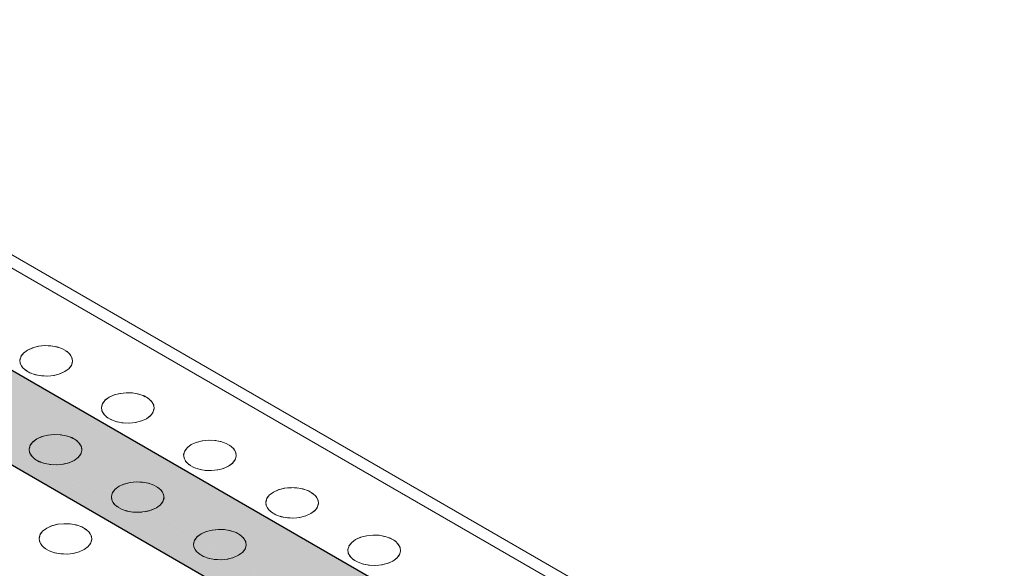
# Model space of a CAD drawing. Header units: millimetres. Extents: x 2 to 902, y -447 to 199.
# Tile 32 of 255: x 28.201 to 29.664, y 46.114 to 46.929. Entities that reach past the tile are written whole.
import ezdxf

# ---------------------------------------------------------------- set-up
doc = ezdxf.new("R2010")
doc.units = ezdxf.units.MM
doc.header["$MEASUREMENT"] = 0
doc.layers.add('AL-Condutos', color=3, linetype='Continuous', lineweight=25)
doc.layers.add('IFC-Elemento construtivo genérico-Contorno', color=253, linetype='Continuous', lineweight=5)

msp = doc.modelspace()

# ---------------------------------------------------------------- hatches: boundary and pattern name
at = {"layer": 'AL-Condutos', "linetype": 'Continuous'}
for points in [[(16.1184, 53.346), (30.2252, 45.2141), (30.5109, 45.0495), (30.547, 45.0287), (30.5108, 45.0496), (30.547, 45.0287), (30.5105, 45.0498), (30.2246, 45.2146), (30.5105, 45.0498), (30.2219, 45.2166), (16.1364, 53.3564)], [(30.6083, 45.0077), (16.1529, 53.3574), (16.1364, 53.3564), (30.6083, 45.0075), (30.6132, 45.0047), (30.6133, 45.0048)], [(16.1364, 53.3564), (30.5995, 44.9984), (30.6104, 44.9921), (30.6112, 44.9916), (30.6107, 44.9938), (30.5972, 45.0016), (30.6107, 44.9938), (30.6112, 44.9916), (30.612, 44.9916), (30.6121, 44.9911), (30.6126, 44.9908), (30.6126, 44.9915), (30.6126, 44.9985), (30.6116, 44.9933), (30.6126, 44.9985), (30.6111, 44.9953), (30.6109, 44.9943), (30.6111, 44.9953), (30.6126, 44.9985), (30.6126, 45.0022), (30.6119, 44.999), (30.6126, 45.0022), (30.6132, 45.0047), (30.6126, 45.005), (30.6083, 45.0075), (16.1364, 53.3564), (30.61, 45), (30.6092, 45.0005), (30.5901, 45.0116)], [(30.6058, 45.013), (16.1529, 53.3574), (30.6133, 45.0048), (30.6138, 45.0073), (30.614, 45.0083)], [(16.102, 53.328), (30.3598, 45.1129), (16.102, 53.328), (16.0899, 53.3056), (30.5342, 44.9817), (16.0899, 53.3056), (30.6228, 44.9151), (30.538, 44.9788), (30.6228, 44.9151), (30.6264, 44.913), (30.6296, 44.9111), (30.6329, 44.9092), (30.6297, 44.9137), (30.6287, 44.915), (30.628, 44.9184), (30.6275, 44.9168), (30.628, 44.9184), (30.6264, 44.9254), (30.6264, 44.9183), (30.6261, 44.9187), (30.6146, 44.9347), (30.6261, 44.9187), (30.6264, 44.9183), (30.6264, 44.9254), (30.6257, 44.9283), (30.6264, 44.9254), (30.6264, 44.9279), (30.6264, 44.9286), (30.6255, 44.9291), (30.6138, 44.9358), (30.6264, 44.9286), (30.611, 44.9402), (30.6105, 44.9404), (30.5189, 44.9932), (30.6105, 44.9404), (30.611, 44.9402), (30.6104, 44.9406), (30.5184, 44.9936), (30.518, 44.9939), (30.5184, 44.9936), (30.6104, 44.9406), (30.6103, 44.9407), (30.6099, 44.941), (30.5169, 44.9947), (30.6103, 44.9407), (30.6104, 44.9406), (30.611, 44.9402), (30.6248, 44.9323), (30.6264, 44.9314), (30.6264, 44.9374), (30.6232, 44.9392), (30.6029, 44.951), (30.4828, 45.0203), (30.4548, 45.0414), (30.4828, 45.0203), (30.6029, 44.951), (30.6232, 44.9392), (30.6264, 44.9374), (30.6264, 44.9424), (30.6219, 44.9449), (30.5968, 44.9594), (30.6219, 44.9449), (30.6264, 44.9424), (30.6264, 44.9593), (30.6174, 44.9644), (30.5761, 44.9882), (30.6174, 44.9644), (30.6264, 44.9593), (30.6264, 44.9596), (30.6174, 44.9648), (30.5757, 44.9888), (30.3581, 45.1142), (30.6264, 44.9596), (30.3552, 45.1164), (16.1184, 53.346)], [(16.1184, 53.346), (30.2978, 45.1595), (16.1184, 53.346), (30.3552, 45.1164), (30.5756, 44.9889), (30.6174, 44.9648), (30.6264, 44.9596), (30.6264, 44.961), (30.6264, 44.9626), (30.6238, 44.9645), (30.6232, 44.965), (30.6208, 44.9667), (30.6165, 44.97), (30.6161, 44.9703), (30.6028, 44.9803), (30.6161, 44.9703), (30.6165, 44.97), (30.6208, 44.9667), (30.6232, 44.965), (30.6238, 44.9645), (30.6218, 44.9673), (30.6155, 44.9761), (30.6147, 44.9766), (30.5852, 44.9936), (30.6126, 44.9777), (30.6147, 44.9766), (30.6145, 44.9774), (30.6144, 44.9776), (30.6126, 44.9801), (30.6144, 44.9776), (30.6145, 44.9774), (30.6147, 44.9766), (30.6155, 44.9761), (30.615, 44.9767), (30.6155, 44.9761), (30.6153, 44.9769), (30.6134, 44.9853), (30.6126, 44.9854), (30.6071, 44.9878), (30.6027, 44.994), (30.5748, 45.0014), (30.5631, 45.0063), (30.5748, 45.0014), (30.6027, 44.994), (30.5719, 45.0036), (30.5705, 45.0046), (30.557, 45.0148), (30.5206, 45.0423), (30.557, 45.0148), (30.5705, 45.0046), (30.5719, 45.0036), (30.6027, 44.994), (30.6071, 44.9878), (30.6126, 44.9854), (30.6134, 44.9853), (30.6126, 44.9886), (30.6126, 44.9905), (30.6121, 44.9908), (30.6113, 44.9913), (30.5999, 44.9979), (30.5475, 45.0281), (30.5129, 45.048), (30.5475, 45.0281), (30.5999, 44.9979), (30.5996, 44.9983), (30.5999, 44.9979), (30.6113, 44.9913), (30.6121, 44.991), (30.6121, 44.9911), (30.6112, 44.9916), (30.5996, 44.9983), (30.5471, 45.0285), (30.5995, 44.9984), (30.6126, 44.9908), (30.5995, 44.9984), (30.547, 45.0287), (30.5115, 45.0491), (30.5116, 45.049), (30.5115, 45.0491), (30.2266, 45.2131), (30.5115, 45.0491), (30.547, 45.0287), (30.5109, 45.0495), (30.2252, 45.2141)], [(30.6611, 44.876), (30.6668, 44.8727), (30.657, 44.8821), (30.6533, 44.8875), (30.6532, 44.8877), (30.6483, 44.8904), (30.6532, 44.8877), (30.648, 44.8907), (16.0899, 53.3056), (16.0844, 53.2826), (30.6048, 44.8993), (30.6316, 44.8838), (30.6683, 44.8626), (30.6713, 44.8609), (30.6852, 44.8528), (30.6911, 44.8494), (30.6875, 44.8529), (30.6829, 44.8573), (30.6791, 44.861), (30.6704, 44.8623), (30.6702, 44.8625), (30.6704, 44.8623), (30.6791, 44.861), (30.6829, 44.8573), (30.6875, 44.8529), (30.6811, 44.8607), (30.6778, 44.8622), (30.667, 44.8673), (30.664, 44.8717), (30.667, 44.8673), (30.6778, 44.8622), (30.6811, 44.8607), (30.6875, 44.8529), (30.6911, 44.8494), (55.0709, 30.7738), (30.7064, 44.8538), (30.7066, 44.8537), (55.0709, 30.7738), (30.731, 44.8427), (30.7305, 44.843), (30.7114, 44.8541), (30.7101, 44.8548), (30.7036, 44.8572), (30.7034, 44.8573), (30.7024, 44.8574), (30.6962, 44.8584), (30.6781, 44.8665), (30.6703, 44.8694), (30.6781, 44.8665), (30.6782, 44.8665), (30.6761, 44.8674), (30.676, 44.8674), (30.6701, 44.8696), (30.6639, 44.8719), (30.6635, 44.8725), (30.663, 44.8732), (30.6619, 44.8748), (30.663, 44.8732), (30.6635, 44.8725), (30.6639, 44.8719), (30.6701, 44.8696), (30.6692, 44.8705), (30.6701, 44.8696), (30.676, 44.8674), (30.6668, 44.8727)], [(16.0899, 53.3056), (30.6053, 44.9154), (30.6391, 44.8959), (30.6449, 44.8926), (30.6435, 44.8945), (30.6423, 44.8952), (30.6057, 44.9152), (30.6423, 44.8952), (30.6435, 44.8945), (30.6424, 44.8951), (30.6435, 44.8945), (30.6449, 44.8926), (30.639, 44.8959), (30.6053, 44.9154), (30.6389, 44.896), (30.6449, 44.8925), (30.6479, 44.8908), (30.648, 44.8907), (30.6479, 44.8908), (30.648, 44.8907), (30.6524, 44.8882), (30.6532, 44.8877), (30.6531, 44.8879), (30.6523, 44.8883), (30.6514, 44.8898), (30.6523, 44.8883), (30.6531, 44.8879), (30.6519, 44.8897), (30.6513, 44.89), (30.6519, 44.8897), (30.6512, 44.8906), (30.6493, 44.8935), (30.6492, 44.8935), (30.6508, 44.8909), (30.6474, 44.8922), (30.6508, 44.8909), (30.6492, 44.8935), (30.6493, 44.8935), (30.6486, 44.8946), (30.6481, 44.8938), (30.6486, 44.8946), (30.6474, 44.8965), (30.647, 44.8969), (30.6471, 44.8967), (30.647, 44.8969), (30.6467, 44.897), (30.6461, 44.8973), (30.6467, 44.897), (30.6454, 44.898), (30.6456, 44.8975), (30.6468, 44.8942), (30.6468, 44.8941), (30.6473, 44.8925), (30.6468, 44.8941), (30.6468, 44.8942), (30.6466, 44.8941), (30.6468, 44.8942), (30.6456, 44.8975), (30.6451, 44.8978), (30.6456, 44.8975), (30.6454, 44.898), (30.6447, 44.8986), (30.6447, 44.8979), (30.6442, 44.8982), (30.6449, 44.8946), (30.6442, 44.8982), (30.6448, 44.8946), (30.6449, 44.8937), (30.6437, 44.8948), (30.6432, 44.895), (30.6437, 44.8948), (30.6422, 44.8963), (30.6142, 44.9115), (30.6422, 44.8963), (30.6437, 44.8948), (30.6449, 44.8937), (30.6445, 44.8946), (30.6449, 44.8937), (30.6446, 44.8946), (30.6449, 44.8937), (30.6448, 44.8946), (30.6442, 44.8982), (30.6434, 44.8985), (30.6428, 44.8988), (30.6434, 44.8985), (30.6442, 44.8982), (30.6447, 44.8979), (30.6447, 44.8986), (30.644, 44.8991), (30.643, 44.8999), (30.6357, 44.9054), (30.6393, 44.9003), (30.6357, 44.9054), (30.6341, 44.9075), (30.6284, 44.9108), (30.6377, 44.901), (30.6369, 44.9014), (30.6219, 44.9081), (30.6369, 44.9014), (30.6377, 44.901), (30.6284, 44.9108), (30.6341, 44.9075), (30.634, 44.9077), (30.6335, 44.9084), (30.6282, 44.911), (30.6335, 44.9084), (30.6329, 44.9092), (30.6276, 44.9115), (30.625, 44.9128), (30.6276, 44.9115), (30.627, 44.9119), (30.6276, 44.9115), (30.6329, 44.9092), (30.6228, 44.9151), (30.6224, 44.9153)], [(16.0862, 53.2631), (55.0727, 30.7542), (16.0844, 53.2826)], [(16.0844, 53.2826), (55.0154, 30.7873), (55.0201, 30.8031)], [(16.0952, 53.2502), (55.0817, 30.7414), (16.0862, 53.2631)], [(16.0862, 53.2631), (55.0134, 30.7808), (55.0154, 30.7873)]]:
    msp.add_hatch(color=91, dxfattribs=at).paths.add_polyline_path(points)

# ---------------------------------------------------------------- linework, layer by layer
at = {"layer": 'AL-Condutos'}
for p, q in [((30.6058, 45.013), (16.1529, 53.3574)), ((16.0952, 53.2502), (55.0817, 30.7414))]:
    msp.add_line(p, q, dxfattribs=at)
at = {"layer": 'IFC-Elemento construtivo genérico-Contorno', "color": 7, "lineweight": 5}
for p, q in [((27.7831, 46.8144), (30.1387, 45.4544)), ((27.7831, 46.7944), (30.104, 45.4544)), ((28.2053, 46.4321), (28.2028, 46.4286)), ((28.2069, 46.4341), (28.203, 46.4291)), ((28.2127, 46.4383), (28.2065, 46.4337)), ((28.2127, 46.4383), (28.2069, 46.4341)), ((28.2127, 46.4383), (28.2208, 46.4419)), ((28.2127, 46.4383), (28.2201, 46.4417)), ((28.2201, 46.4417), (28.2287, 46.444)), ((28.2201, 46.4417), (28.2295, 46.444)), ((28.2287, 46.444), (28.238, 46.4449)), ((28.2287, 46.444), (28.2394, 46.4449)), ((28.238, 46.4449), (28.2475, 46.4446)), ((28.2434, 46.4447), (28.2491, 46.4443)), ((28.2475, 46.4446), (28.2565, 46.443)), ((28.2531, 46.4436), (28.2583, 46.4424)), ((28.2565, 46.443), (28.2646, 46.4402)), ((28.262, 46.4411), (28.2664, 46.4391)), ((28.2646, 46.4402), (28.2713, 46.4363)), ((28.2695, 46.4373), (28.2728, 46.4348)), ((28.2713, 46.4363), (28.2761, 46.4316)), ((28.2751, 46.4327), (28.2772, 46.4297)), ((28.203, 46.4291), (28.2013, 46.4237)), ((28.2013, 46.4237), (28.2019, 46.4183)), ((28.2021, 46.4263), (28.2014, 46.423)), ((28.2016, 46.4206), (28.2023, 46.4174)), ((28.2019, 46.4183), (28.2047, 46.4131)), ((28.2761, 46.4316), (28.279, 46.4264)), ((28.2794, 46.4218), (28.2778, 46.4156)), ((28.2795, 46.421), (28.2778, 46.4156)), ((28.2784, 46.4274), (28.2792, 46.424)), ((28.279, 46.4264), (28.2795, 46.421)), ((28.2036, 46.415), (28.2058, 46.412)), ((28.2047, 46.4131), (28.2096, 46.4084)), ((28.208, 46.4099), (28.2114, 46.4074)), ((28.2096, 46.4084), (28.2162, 46.4045)), ((28.2144, 46.4056), (28.2189, 46.4036)), ((28.2162, 46.4045), (28.2243, 46.4017)), ((28.2521, 46.4007), (28.2607, 46.403)), ((28.26, 46.4028), (28.2681, 46.4063)), ((28.2607, 46.403), (28.2681, 46.4063)), ((28.2743, 46.411), (28.2681, 46.4063)), ((28.2739, 46.4106), (28.2681, 46.4063)), ((28.2779, 46.4161), (28.2739, 46.4106)), ((28.2778, 46.4156), (28.2739, 46.4106)), ((28.2224, 46.4024), (28.2277, 46.4011)), ((28.2243, 46.4017), (28.2333, 46.4001)), ((28.2318, 46.4004), (28.2374, 46.3999)), ((28.2333, 46.4001), (28.2428, 46.3998)), ((28.2415, 46.3998), (28.2474, 46.4003)), ((28.2428, 46.3998), (28.2521, 46.4007)), ((28.2513, 46.4007), (28.2574, 46.4021)), ((28.3414, 46.3717), (28.35, 46.374)), ((28.3414, 46.3717), (28.3508, 46.374)), ((28.35, 46.374), (28.3593, 46.3749)), ((28.35, 46.374), (28.3606, 46.3749)), ((28.3593, 46.3749), (28.3687, 46.3746)), ((28.3646, 46.3747), (28.3703, 46.3743)), ((28.3687, 46.3746), (28.3777, 46.373)), ((28.3744, 46.3736), (28.3795, 46.3724)), ((28.3242, 46.3591), (28.3225, 46.3537)), ((28.3265, 46.3621), (28.3241, 46.3586)), ((28.3281, 46.3641), (28.3242, 46.3591)), ((28.3339, 46.3683), (28.3277, 46.3637)), ((28.3339, 46.3683), (28.3281, 46.3641)), ((28.3339, 46.3683), (28.342, 46.3719)), ((28.3339, 46.3683), (28.3414, 46.3717)), ((28.3777, 46.373), (28.3858, 46.3702)), ((28.3833, 46.3711), (28.3876, 46.3691)), ((28.3858, 46.3702), (28.3925, 46.3663)), ((28.3907, 46.3673), (28.3941, 46.3648)), ((28.3925, 46.3663), (28.3974, 46.3616)), ((28.3963, 46.3627), (28.3984, 46.3597)), ((28.3974, 46.3616), (28.4002, 46.3564)), ((28.3225, 46.3537), (28.3231, 46.3483)), ((28.3234, 46.3563), (28.3226, 46.353)), ((28.3229, 46.3506), (28.3236, 46.3474)), ((28.3231, 46.3483), (28.3259, 46.3431)), ((28.3249, 46.345), (28.327, 46.342)), ((28.3992, 46.3461), (28.3952, 46.3406)), ((28.3991, 46.3456), (28.3952, 46.3406)), ((28.4007, 46.3518), (28.3991, 46.3456)), ((28.4008, 46.351), (28.3991, 46.3456)), ((28.3997, 46.3574), (28.4004, 46.354)), ((28.4002, 46.3564), (28.4008, 46.351)), ((28.3259, 46.3431), (28.3308, 46.3384)), ((28.3292, 46.3399), (28.3326, 46.3374)), ((28.3308, 46.3384), (28.3375, 46.3345)), ((28.3357, 46.3356), (28.3401, 46.3336)), ((28.3375, 46.3345), (28.3456, 46.3317)), ((28.3437, 46.3324), (28.3489, 46.3311)), ((28.3456, 46.3317), (28.3546, 46.3301)), ((28.353, 46.3304), (28.3586, 46.3299)), ((28.3546, 46.3301), (28.364, 46.3298)), ((28.3627, 46.3298), (28.3686, 46.3303)), ((28.364, 46.3298), (28.3733, 46.3307)), ((28.3725, 46.3307), (28.3786, 46.3321)), ((28.3733, 46.3307), (28.3819, 46.333)), ((28.3812, 46.3328), (28.3894, 46.3363)), ((28.3819, 46.333), (28.3894, 46.3363)), ((28.3956, 46.341), (28.3894, 46.3363)), ((28.3952, 46.3406), (28.3894, 46.3363)), ((28.2207, 46.3021), (28.2168, 46.2971)), ((28.2265, 46.3063), (28.2203, 46.3017)), ((28.2265, 46.3063), (28.2207, 46.3021)), ((28.2265, 46.3063), (28.2347, 46.3099)), ((28.2265, 46.3063), (28.234, 46.3097)), ((28.234, 46.3097), (28.2426, 46.312)), ((28.234, 46.3097), (28.2433, 46.312)), ((28.2426, 46.312), (28.2519, 46.3129)), ((28.2426, 46.312), (28.2533, 46.3129)), ((28.2519, 46.3129), (28.2613, 46.3126)), ((28.2572, 46.3127), (28.263, 46.3123)), ((28.2613, 46.3126), (28.2703, 46.311)), ((28.267, 46.3116), (28.2721, 46.3104)), ((28.2703, 46.311), (28.2784, 46.3082)), ((28.2759, 46.3091), (28.2802, 46.3071)), ((28.2784, 46.3082), (28.2851, 46.3043)), ((28.2833, 46.3053), (28.2867, 46.3028)), ((28.2851, 46.3043), (28.29, 46.2996)), ((28.2889, 46.3007), (28.291, 46.2977)), ((28.456, 46.2979), (28.4641, 46.3014)), ((28.456, 46.2979), (28.4635, 46.3012)), ((28.4635, 46.3012), (28.4721, 46.3035)), ((28.4635, 46.3012), (28.4729, 46.3035)), ((28.4721, 46.3035), (28.4814, 46.3044)), ((28.4721, 46.3035), (28.4827, 46.3044)), ((28.4814, 46.3044), (28.4908, 46.3041)), ((28.4867, 46.3043), (28.4924, 46.3038)), ((28.4908, 46.3041), (28.4998, 46.3025)), ((28.4965, 46.3031), (28.5016, 46.3019)), ((28.4998, 46.3025), (28.5079, 46.2997)), ((28.5053, 46.3006), (28.5097, 46.2986)), ((28.2168, 46.2971), (28.2151, 46.2917)), ((28.2151, 46.2917), (28.2157, 46.2863)), ((28.216, 46.2943), (28.2152, 46.291)), ((28.2155, 46.2886), (28.2162, 46.2854)), ((28.2157, 46.2863), (28.2185, 46.2811)), ((28.2192, 46.3001), (28.2167, 46.2966)), ((28.29, 46.2996), (28.2928, 46.2944)), ((28.2933, 46.2898), (28.2917, 46.2836)), ((28.2934, 46.289), (28.2917, 46.2836)), ((28.2923, 46.2954), (28.2931, 46.292)), ((28.2928, 46.2944), (28.2934, 46.289)), ((28.4463, 46.2886), (28.4446, 46.2832)), ((28.4455, 46.2859), (28.4447, 46.2825)), ((28.4487, 46.2917), (28.4462, 46.2881)), ((28.4502, 46.2936), (28.4463, 46.2886)), ((28.456, 46.2979), (28.4498, 46.2932)), ((28.456, 46.2979), (28.4502, 46.2936)), ((28.5079, 46.2997), (28.5146, 46.2958)), ((28.5128, 46.2969), (28.5161, 46.2943)), ((28.5146, 46.2958), (28.5195, 46.2911)), ((28.5184, 46.2922), (28.5205, 46.2892)), ((28.5195, 46.2911), (28.5223, 46.2859)), ((28.5218, 46.2869), (28.5225, 46.2836)), ((28.5223, 46.2859), (28.5229, 46.2805)), ((28.2175, 46.283), (28.2196, 46.28)), ((28.2185, 46.2811), (28.2234, 46.2764)), ((28.2218, 46.2779), (28.2252, 46.2754)), ((28.2234, 46.2764), (28.2301, 46.2725)), ((28.2283, 46.2736), (28.2327, 46.2716)), ((28.2301, 46.2725), (28.2382, 46.2697)), ((28.2738, 46.2708), (28.282, 46.2743)), ((28.2745, 46.271), (28.282, 46.2743)), ((28.2882, 46.279), (28.282, 46.2743)), ((28.2878, 46.2786), (28.282, 46.2743)), ((28.2918, 46.284), (28.2878, 46.2786)), ((28.2917, 46.2836), (28.2878, 46.2786)), ((28.4446, 46.2832), (28.4452, 46.2778)), ((28.4449, 46.2801), (28.4457, 46.2769)), ((28.4452, 46.2778), (28.448, 46.2726)), ((28.447, 46.2745), (28.4491, 46.2715)), ((28.448, 46.2726), (28.4529, 46.2679)), ((28.5213, 46.2756), (28.5173, 46.2701)), ((28.5212, 46.2751), (28.5173, 46.2701)), ((28.5228, 46.2813), (28.5212, 46.2751)), ((28.5229, 46.2805), (28.5212, 46.2751)), ((28.2363, 46.2704), (28.2415, 46.2691)), ((28.2382, 46.2697), (28.2472, 46.2681)), ((28.2456, 46.2684), (28.2512, 46.2679)), ((28.2472, 46.2681), (28.2566, 46.2678)), ((28.2554, 46.2678), (28.2612, 46.2683)), ((28.2566, 46.2678), (28.2659, 46.2687)), ((28.2651, 46.2687), (28.2713, 46.2701)), ((28.2659, 46.2687), (28.2745, 46.271)), ((28.4513, 46.2694), (28.4547, 46.2669)), ((28.4529, 46.2679), (28.4596, 46.264)), ((28.4578, 46.2651), (28.4622, 46.2631)), ((28.4596, 46.264), (28.4676, 46.2612)), ((28.4658, 46.2619), (28.471, 46.2606)), ((28.4676, 46.2612), (28.4767, 46.2596)), ((28.4751, 46.2599), (28.4807, 46.2595)), ((28.4767, 46.2596), (28.4861, 46.2593)), ((28.4849, 46.2593), (28.4906, 46.2597)), ((28.4861, 46.2593), (28.4954, 46.2603)), ((28.4946, 46.2602), (28.5006, 46.2616)), ((28.4954, 46.2603), (28.504, 46.2625)), ((28.5033, 46.2623), (28.5114, 46.2659)), ((28.504, 46.2625), (28.5114, 46.2659)), ((28.5177, 46.2705), (28.5114, 46.2659)), ((28.5173, 46.2701), (28.5114, 46.2659)), ((28.3647, 46.2415), (28.374, 46.2424)), ((28.3647, 46.2415), (28.3754, 46.2424)), ((28.374, 46.2424), (28.3834, 46.2421)), ((28.3793, 46.2423), (28.3851, 46.2418)), ((28.3834, 46.2421), (28.3924, 46.2405)), ((28.3413, 46.2297), (28.3388, 46.2261)), ((28.3428, 46.2316), (28.3389, 46.2266)), ((28.3486, 46.2359), (28.3424, 46.2312)), ((28.3486, 46.2359), (28.3428, 46.2316)), ((28.3486, 46.2359), (28.3567, 46.2394)), ((28.3486, 46.2359), (28.3561, 46.2392)), ((28.3561, 46.2392), (28.3647, 46.2415)), ((28.3561, 46.2392), (28.3654, 46.2415)), ((28.3891, 46.2411), (28.3942, 46.2399)), ((28.3924, 46.2405), (28.4005, 46.2377)), ((28.398, 46.2386), (28.4023, 46.2366)), ((28.4005, 46.2377), (28.4072, 46.2338)), ((28.4054, 46.2349), (28.4088, 46.2323)), ((28.4072, 46.2338), (28.4121, 46.2291)), ((28.411, 46.2302), (28.4131, 46.2272)), ((28.4121, 46.2291), (28.4149, 46.2239)), ((28.5781, 46.2274), (28.5719, 46.2227)), ((28.5781, 46.2274), (28.5723, 46.2231)), ((28.5781, 46.2274), (28.5862, 46.231)), ((28.5781, 46.2274), (28.5856, 46.2307)), ((28.5856, 46.2307), (28.5942, 46.233)), ((28.5856, 46.2307), (28.595, 46.233)), ((28.5942, 46.233), (28.6035, 46.234)), ((28.5942, 46.233), (28.6048, 46.2339)), ((28.6035, 46.234), (28.6129, 46.2336)), ((28.6088, 46.2338), (28.6145, 46.2333)), ((28.6129, 46.2336), (28.6219, 46.232)), ((28.6186, 46.2326), (28.6237, 46.2314)), ((28.6219, 46.232), (28.63, 46.2292)), ((28.6274, 46.2301), (28.6318, 46.2281)), ((28.63, 46.2292), (28.6367, 46.2253)), ((28.3389, 46.2266), (28.3372, 46.2212)), ((28.3372, 46.2212), (28.3378, 46.2158)), ((28.3381, 46.2239), (28.3373, 46.2205)), ((28.3375, 46.2181), (28.3383, 46.2149)), ((28.3378, 46.2158), (28.3406, 46.2106)), ((28.3396, 46.2125), (28.3417, 46.2095)), ((28.4139, 46.2135), (28.4099, 46.2081)), ((28.4138, 46.2131), (28.4099, 46.2081)), ((28.4154, 46.2193), (28.4138, 46.2131)), ((28.4155, 46.2185), (28.4138, 46.2131)), ((28.4144, 46.2249), (28.4151, 46.2216)), ((28.4149, 46.2239), (28.4155, 46.2185)), ((28.5684, 46.2181), (28.5667, 46.2127)), ((28.5667, 46.2127), (28.5673, 46.2073)), ((28.5676, 46.2154), (28.5668, 46.212)), ((28.5708, 46.2211), (28.5683, 46.2176)), ((28.5723, 46.2231), (28.5684, 46.2181)), ((28.6349, 46.2264), (28.6382, 46.2238)), ((28.6367, 46.2253), (28.6416, 46.2207)), ((28.6405, 46.2217), (28.6426, 46.2187)), ((28.6416, 46.2207), (28.6444, 46.2154)), ((28.6439, 46.2164), (28.6446, 46.2131)), ((28.6444, 46.2154), (28.645, 46.21)), ((28.3406, 46.2106), (28.3455, 46.2059)), ((28.3439, 46.2074), (28.3473, 46.2049)), ((28.3455, 46.2059), (28.3522, 46.202)), ((28.3504, 46.2031), (28.3548, 46.2011)), ((28.3522, 46.202), (28.3603, 46.1992)), ((28.3584, 46.1999), (28.3636, 46.1986)), ((28.3603, 46.1992), (28.3693, 46.1976)), ((28.3677, 46.1979), (28.3733, 46.1975)), ((28.3787, 46.1973), (28.388, 46.1983)), ((28.3872, 46.1982), (28.3932, 46.1996)), ((28.388, 46.1983), (28.3966, 46.2005)), ((28.3959, 46.2003), (28.4041, 46.2039)), ((28.3966, 46.2005), (28.4041, 46.2039)), ((28.4103, 46.2085), (28.4041, 46.2039)), ((28.4099, 46.2081), (28.4041, 46.2039)), ((28.567, 46.2096), (28.5678, 46.2064)), ((28.5673, 46.2073), (28.5701, 46.2021)), ((28.5691, 46.204), (28.5712, 46.201)), ((28.5701, 46.2021), (28.575, 46.1974)), ((28.5734, 46.1989), (28.5768, 46.1964)), ((28.6398, 46.2), (28.6335, 46.1954)), ((28.6394, 46.1997), (28.6335, 46.1954)), ((28.6434, 46.2051), (28.6394, 46.1997)), ((28.6433, 46.2046), (28.6394, 46.1997)), ((28.6449, 46.2108), (28.6433, 46.2046)), ((28.645, 46.21), (28.6433, 46.2046)), ((28.3693, 46.1976), (28.3787, 46.1973)), ((28.3775, 46.1973), (28.3832, 46.1977)), ((28.575, 46.1974), (28.5817, 46.1936)), ((28.5799, 46.1946), (28.5843, 46.1926)), ((28.5817, 46.1936), (28.5897, 46.1907)), ((28.5879, 46.1914), (28.5931, 46.1901)), ((28.5897, 46.1907), (28.5988, 46.1891)), ((28.5972, 46.1894), (28.6028, 46.189)), ((28.5988, 46.1891), (28.6082, 46.1888)), ((28.607, 46.1888), (28.6127, 46.1893)), ((28.6082, 46.1888), (28.6175, 46.1898)), ((28.6167, 46.1897), (28.6226, 46.1911)), ((28.6175, 46.1898), (28.6261, 46.192)), ((28.6254, 46.1918), (28.6335, 46.1954)), ((28.6261, 46.192), (28.6335, 46.1954)), ((28.2354, 46.1696), (28.2315, 46.1646)), ((28.2413, 46.1739), (28.235, 46.1692)), ((28.2413, 46.1739), (28.2354, 46.1696)), ((28.2413, 46.1739), (28.2494, 46.1775)), ((28.2413, 46.1739), (28.2487, 46.1772)), ((28.2487, 46.1772), (28.2573, 46.1795)), ((28.2487, 46.1772), (28.258, 46.1795)), ((28.2573, 46.1795), (28.2666, 46.1804)), ((28.2573, 46.1795), (28.268, 46.1804)), ((28.2666, 46.1804), (28.276, 46.1801)), ((28.2719, 46.1803), (28.2777, 46.1798)), ((28.276, 46.1801), (28.285, 46.1785)), ((28.2817, 46.1791), (28.2868, 46.1779)), ((28.285, 46.1785), (28.2931, 46.1757)), ((28.2906, 46.1766), (28.2949, 46.1746)), ((28.2931, 46.1757), (28.2998, 46.1718)), ((28.298, 46.1729), (28.3014, 46.1703)), ((28.2998, 46.1718), (28.3047, 46.1671)), ((28.4707, 46.1654), (28.4788, 46.169)), ((28.4707, 46.1654), (28.4782, 46.1687)), ((28.4782, 46.1687), (28.4868, 46.171)), ((28.4782, 46.1687), (28.4876, 46.171)), ((28.4868, 46.171), (28.4961, 46.172)), ((28.4868, 46.171), (28.4974, 46.1719)), ((28.4961, 46.172), (28.5055, 46.1716)), ((28.5014, 46.1718), (28.5071, 46.1713)), ((28.5055, 46.1716), (28.5145, 46.17)), ((28.5112, 46.1706), (28.5163, 46.1694)), ((28.5145, 46.17), (28.5226, 46.1672)), ((28.2315, 46.1646), (28.2298, 46.1592)), ((28.2298, 46.1592), (28.2304, 46.1538)), ((28.2307, 46.1619), (28.2299, 46.1585)), ((28.2302, 46.1562), (28.2309, 46.1528)), ((28.234, 46.1678), (28.2314, 46.1641)), ((28.3036, 46.1682), (28.3058, 46.1652)), ((28.3047, 46.1671), (28.3075, 46.1619)), ((28.308, 46.1573), (28.3064, 46.1511)), ((28.3081, 46.1565), (28.3064, 46.1511)), ((28.307, 46.1629), (28.3078, 46.1596)), ((28.3075, 46.1619), (28.3081, 46.1565)), ((28.461, 46.1561), (28.4593, 46.1507)), ((28.4634, 46.1591), (28.4609, 46.1556)), ((28.4649, 46.1611), (28.461, 46.1561)), ((28.4707, 46.1654), (28.4645, 46.1607)), ((28.4707, 46.1654), (28.4649, 46.1611)), ((28.5201, 46.1681), (28.5244, 46.1661)), ((28.5226, 46.1672), (28.5293, 46.1633)), ((28.5275, 46.1644), (28.5308, 46.1618)), ((28.5293, 46.1633), (28.5342, 46.1586)), ((28.5331, 46.1597), (28.5352, 46.1567)), ((28.5342, 46.1586), (28.537, 46.1534)), ((28.5365, 46.1544), (28.5372, 46.1511)), ((28.7002, 46.1569), (28.694, 46.1522)), ((28.7002, 46.1569), (28.6944, 46.1526)), ((28.7002, 46.1569), (28.7083, 46.1605)), ((28.7002, 46.1569), (28.7077, 46.1602)), ((28.7077, 46.1602), (28.7163, 46.1625)), ((28.7077, 46.1602), (28.717, 46.1625)), ((28.7163, 46.1625), (28.7256, 46.1635)), ((28.7163, 46.1625), (28.7269, 46.1634)), ((28.7256, 46.1635), (28.735, 46.1631)), ((28.7309, 46.1633), (28.7366, 46.1628)), ((28.735, 46.1631), (28.744, 46.1615)), ((28.7407, 46.1621), (28.7458, 46.1609)), ((28.744, 46.1615), (28.7521, 46.1587)), ((28.7495, 46.1596), (28.7539, 46.1576)), ((28.7521, 46.1587), (28.7588, 46.1548)), ((28.757, 46.1559), (28.7603, 46.1534)), ((28.7588, 46.1548), (28.7637, 46.1502)), ((28.2304, 46.1538), (28.2332, 46.1486)), ((28.2322, 46.1505), (28.2343, 46.1475)), ((28.2332, 46.1486), (28.2381, 46.1439)), ((28.2366, 46.1454), (28.2399, 46.1429)), ((28.2381, 46.1439), (28.2448, 46.14)), ((28.243, 46.1411), (28.2474, 46.1391)), ((28.2448, 46.14), (28.2529, 46.1372)), ((28.2886, 46.1383), (28.2967, 46.1419)), ((28.2892, 46.1385), (28.2967, 46.1419)), ((28.3029, 46.1465), (28.2967, 46.1419)), ((28.3025, 46.1462), (28.2967, 46.1419)), ((28.3065, 46.1515), (28.3025, 46.1462)), ((28.3064, 46.1511), (28.3025, 46.1462)), ((28.4593, 46.1507), (28.4599, 46.1453)), ((28.4602, 46.1534), (28.4594, 46.15)), ((28.4597, 46.1476), (28.4604, 46.1444)), ((28.4599, 46.1453), (28.4627, 46.1401)), ((28.4617, 46.142), (28.4638, 46.139)), ((28.4627, 46.1401), (28.4676, 46.1354)), ((28.536, 46.1431), (28.532, 46.1377)), ((28.5359, 46.1426), (28.532, 46.1377)), ((28.5375, 46.1488), (28.5359, 46.1426)), ((28.5376, 46.148), (28.5359, 46.1426)), ((28.537, 46.1534), (28.5376, 46.148)), ((28.6905, 46.1476), (28.6888, 46.1422)), ((28.6888, 46.1422), (28.6894, 46.1368)), ((28.6896, 46.1449), (28.6889, 46.1415)), ((28.6928, 46.1506), (28.6904, 46.1471)), ((28.6944, 46.1526), (28.6905, 46.1476)), ((28.7626, 46.1512), (28.7647, 46.1482)), ((28.7637, 46.1502), (28.7665, 46.145)), ((28.767, 46.1403), (28.7654, 46.1341)), ((28.7671, 46.1395), (28.7654, 46.1341)), ((28.766, 46.1459), (28.7667, 46.1426)), ((28.7665, 46.145), (28.7671, 46.1395)), ((28.2511, 46.1378), (28.2563, 46.1366)), ((28.2529, 46.1372), (28.2619, 46.1356)), ((28.2603, 46.1359), (28.266, 46.1355)), ((28.2619, 46.1356), (28.2713, 46.1353)), ((28.2701, 46.1353), (28.2758, 46.1357)), ((28.2713, 46.1353), (28.2806, 46.1363)), ((28.2798, 46.1362), (28.286, 46.1376)), ((28.2806, 46.1363), (28.2892, 46.1385)), ((28.466, 46.1369), (28.4694, 46.1344)), ((28.4676, 46.1354), (28.4743, 46.1316)), ((28.4725, 46.1326), (28.4769, 46.1306)), ((28.4743, 46.1316), (28.4824, 46.1287)), ((28.4805, 46.1294), (28.4857, 46.1281)), ((28.4824, 46.1287), (28.4914, 46.1271)), ((28.4898, 46.1274), (28.4954, 46.127)), ((28.4914, 46.1271), (28.5008, 46.1268)), ((28.4996, 46.1268), (28.5054, 46.1273)), ((28.5008, 46.1268), (28.5101, 46.1278)), ((28.5093, 46.1277), (28.5152, 46.1291)), ((28.5101, 46.1278), (28.5187, 46.13)), ((28.518, 46.1298), (28.5262, 46.1334)), ((28.5187, 46.13), (28.5262, 46.1334)), ((28.5324, 46.138), (28.5262, 46.1334)), ((28.532, 46.1377), (28.5262, 46.1334)), ((28.6891, 46.1391), (28.6899, 46.1359)), ((28.6894, 46.1368), (28.6922, 46.1316)), ((28.6911, 46.1335), (28.6933, 46.1305)), ((28.6922, 46.1316), (28.6971, 46.1269)), ((28.6955, 46.1284), (28.6989, 46.1259)), ((28.6971, 46.1269), (28.7038, 46.1231)), ((28.7475, 46.1213), (28.7556, 46.1249)), ((28.7482, 46.1215), (28.7556, 46.1249)), ((28.7619, 46.1296), (28.7556, 46.1249)), ((28.7615, 46.1292), (28.7556, 46.1249)), ((28.7655, 46.1346), (28.7615, 46.1292)), ((28.7654, 46.1341), (28.7615, 46.1292)), ((28.702, 46.1241), (28.7064, 46.1221)), ((28.7038, 46.1231), (28.7118, 46.1202)), ((28.71, 46.1209), (28.7152, 46.1196)), ((28.7118, 46.1202), (28.7209, 46.1186)), ((28.7193, 46.1189), (28.7249, 46.1185)), ((28.7209, 46.1186), (28.7303, 46.1183)), ((28.729, 46.1183), (28.7349, 46.1188)), ((28.7303, 46.1183), (28.7396, 46.1193)), ((28.7388, 46.1192), (28.7449, 46.1206)), ((28.7396, 46.1193), (28.7482, 46.1215))]:
    msp.add_line(p, q, dxfattribs=at)

doc.saveas('drawing.dxf')
